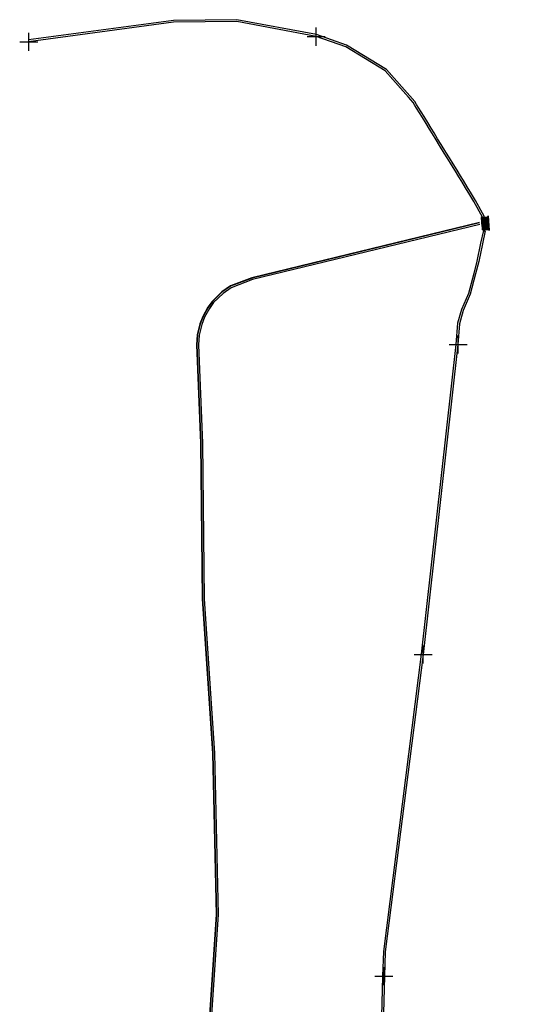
# Model space of a CAD drawing. Header units: metres. Extents: x 119037 to 119173, y 1199824 to 1200250.
# Tile 3 of 4: x 119042 to 119097, y 1200140 to 1200250. Entities that reach past the tile are written whole.
import ezdxf

# ---------------------------------------------------------------- set-up
doc = ezdxf.new("R2010")
doc.units = ezdxf.units.M
doc.header["$PDMODE"] = 2
doc.header["$PDSIZE"] = 1
for name, color, linetype in [('3D_EL-skap', 253, 'Continuous'), ('3D_Trekkekum_TK2', 253, 'Continuous'), ('S_Stålfundament', 10, 'Continuous'), ('S_Trekkekum_TK2', 10, 'Continuous'), ('S_Trekkerør 110mm', 7, 'Continuous'), ('S_Trekkerør 40mm', 7, 'Continuous')]:
    doc.layers.add(name, color=color, linetype=linetype)
doc.layers.add('3D_Stålfundament', color=7, linetype='Continuous', true_color=0x27352a)

# ---------------------------------------------------------------- blocks, each defined once
blk = doc.blocks.new('43290--2')
at = {"layer": '3D_Trekkekum_TK2'}
for p, q in [((-0.45, 0.81), (-0.45, 0.81, -0.6)), ((0.45, 0.81), (0.45, -0.81))]:
    blk.add_line(p, q, dxfattribs=at)
at = {"layer": '3D_Trekkekum_TK2', "color": 17, "linetype": 'Continuous', "elevation": -0.02}
for points in [[(-0.32, 0), (0.34, 0), (0.34, 0.69), (-0.32, 0.69)], [(-0.32, -0.69), (0.34, -0.69), (0.34, 0), (-0.32, 0)], [(-0.31, 0.01), (0.33, 0.01), (0.33, 0.67), (-0.31, 0.67)], [(-0.31, -0.67), (0.33, -0.67), (0.33, -0.01), (-0.31, -0.01)]]:
    blk.add_lwpolyline(points, close=True, dxfattribs=at)
for points in [[(-0.23, 0.66), (-0.23, 0.63, -0.174393), (-0.26, 0.63, 0.174393), (-0.3, 0.63), (-0.3, 0.66, -0.174393), (-0.26, 0.66, 0.174393)], [(-0.3, 0.62), (-0.3, 0.59, -0.174393), (-0.27, 0.59), (-0.27, 0.62, 0.174393)], [(-0.23, 0.58), (-0.23, 0.56, -0.174393), (-0.26, 0.56, 0.174393), (-0.3, 0.56), (-0.3, 0.58, -0.174393), (-0.26, 0.58, 0.174393)], [(-0.3, 0.55), (-0.3, 0.52, -0.174393), (-0.27, 0.52), (-0.27, 0.55, 0.174393)], [(-0.23, 0.51), (-0.23, 0.48, -0.174393), (-0.26, 0.48, 0.174393), (-0.3, 0.48), (-0.3, 0.51, -0.174393), (-0.26, 0.51, 0.174393)], [(-0.3, 0.47), (-0.3, 0.44, -0.174393), (-0.27, 0.44), (-0.27, 0.47, 0.174393)], [(-0.23, 0.43), (-0.23, 0.4, -0.174393), (-0.26, 0.4, 0.174393), (-0.3, 0.4), (-0.3, 0.43, -0.174393), (-0.26, 0.43, 0.174393)], [(-0.3, 0.39), (-0.3, 0.37, -0.174393), (-0.27, 0.37), (-0.27, 0.39, 0.174393)], [(-0.23, 0.36), (-0.23, 0.33, -0.174393), (-0.26, 0.33, 0.174393), (-0.3, 0.33), (-0.3, 0.36, -0.174393), (-0.26, 0.36, 0.174393)], [(-0.3, 0.32), (-0.3, 0.29, -0.174393), (-0.27, 0.29), (-0.27, 0.32, 0.174393)], [(-0.23, 0.28), (-0.23, 0.25, -0.174393), (-0.26, 0.25, 0.174393), (-0.3, 0.25), (-0.3, 0.28, -0.174393), (-0.26, 0.28, 0.174393)], [(-0.3, 0.24), (-0.3, 0.21, -0.174393), (-0.27, 0.21), (-0.27, 0.24, 0.174393)], [(-0.23, 0.2), (-0.23, 0.18, -0.174393), (-0.26, 0.18, 0.174393), (-0.3, 0.18), (-0.3, 0.2, -0.174393), (-0.26, 0.2, 0.174393)], [(-0.3, 0.17), (-0.3, 0.14, -0.174393), (-0.27, 0.14), (-0.27, 0.17, 0.174393)], [(-0.23, 0.13), (-0.23, 0.1, -0.174393), (-0.26, 0.1, 0.174393), (-0.3, 0.1), (-0.3, 0.13, -0.174393), (-0.26, 0.13, 0.174393)], [(-0.3, 0.09), (-0.3, 0.06, -0.174393), (-0.27, 0.06), (-0.27, 0.09, 0.174393)], [(-0.23, 0.05), (-0.23, 0.02, -0.174393), (-0.26, 0.02, 0.174393), (-0.3, 0.02), (-0.3, 0.05, -0.174393), (-0.26, 0.05, 0.174393)], [(-0.19, 0.59), (-0.19, 0.62, 0.174393), (-0.22, 0.62, -0.174393), (-0.26, 0.62), (-0.26, 0.59, 0.174393), (-0.22, 0.59, -0.174393)], [(-0.19, 0.52), (-0.19, 0.55, 0.174393), (-0.22, 0.55, -0.174393), (-0.26, 0.55), (-0.26, 0.52, 0.174393), (-0.22, 0.52, -0.174393)], [(-0.19, 0.44), (-0.19, 0.47, 0.174393), (-0.22, 0.47, -0.174393), (-0.26, 0.47), (-0.26, 0.44, 0.174393), (-0.22, 0.44, -0.174393)], [(-0.19, 0.37), (-0.19, 0.39, 0.174393), (-0.22, 0.39, -0.174393), (-0.26, 0.39), (-0.26, 0.37, 0.174393), (-0.22, 0.37, -0.174393)], [(-0.19, 0.29), (-0.19, 0.32, 0.174393), (-0.22, 0.32, -0.174393), (-0.26, 0.32), (-0.26, 0.29, 0.174393), (-0.22, 0.29, -0.174393)], [(-0.19, 0.21), (-0.19, 0.24, 0.174393), (-0.22, 0.24, -0.174393), (-0.26, 0.24), (-0.26, 0.21, 0.174393), (-0.22, 0.21, -0.174393)], [(-0.19, 0.14), (-0.19, 0.17, 0.174393), (-0.22, 0.17, -0.174393), (-0.26, 0.17), (-0.26, 0.14, 0.174393), (-0.22, 0.14, -0.174393)], [(-0.19, 0.06), (-0.19, 0.09, 0.174393), (-0.22, 0.09, -0.174393), (-0.26, 0.09), (-0.26, 0.06, 0.174393), (-0.22, 0.06, -0.174393)], [(-0.15, 0.66), (-0.15, 0.63, -0.174393), (-0.18, 0.63, 0.174393), (-0.22, 0.63), (-0.22, 0.66, -0.174393), (-0.18, 0.66, 0.174393)], [(-0.15, 0.58), (-0.15, 0.56, -0.174393), (-0.18, 0.56, 0.174393), (-0.22, 0.56), (-0.22, 0.58, -0.174393), (-0.18, 0.58, 0.174393)], [(-0.15, 0.51), (-0.15, 0.48, -0.174393), (-0.18, 0.48, 0.174393), (-0.22, 0.48), (-0.22, 0.51, -0.174393), (-0.18, 0.51, 0.174393)], [(-0.15, 0.43), (-0.15, 0.4, -0.174393), (-0.18, 0.4, 0.174393), (-0.22, 0.4), (-0.22, 0.43, -0.174393), (-0.18, 0.43, 0.174393)], [(-0.15, 0.36), (-0.15, 0.33, -0.174393), (-0.18, 0.33, 0.174393), (-0.22, 0.33), (-0.22, 0.36, -0.174393), (-0.18, 0.36, 0.174393)], [(-0.15, 0.28), (-0.15, 0.25, -0.174393), (-0.18, 0.25, 0.174393), (-0.22, 0.25), (-0.22, 0.28, -0.174393), (-0.18, 0.28, 0.174393)], [(-0.15, 0.2), (-0.15, 0.18, -0.174393), (-0.18, 0.18, 0.174393), (-0.22, 0.18), (-0.22, 0.2, -0.174393), (-0.18, 0.2, 0.174393)], [(-0.15, 0.13), (-0.15, 0.1, -0.174393), (-0.18, 0.1, 0.174393), (-0.22, 0.1), (-0.22, 0.13, -0.174393), (-0.18, 0.13, 0.174393)], [(-0.15, 0.05), (-0.15, 0.02, -0.174393), (-0.18, 0.02, 0.174393), (-0.22, 0.02), (-0.22, 0.05, -0.174393), (-0.18, 0.05, 0.174393)], [(-0.11, 0.59), (-0.11, 0.62, 0.174393), (-0.15, 0.62, -0.174393), (-0.18, 0.62), (-0.18, 0.59, 0.174393), (-0.15, 0.59, -0.174393)], [(-0.11, 0.52), (-0.11, 0.55, 0.174393), (-0.15, 0.55, -0.174393), (-0.18, 0.55), (-0.18, 0.52, 0.174393), (-0.15, 0.52, -0.174393)], [(-0.11, 0.44), (-0.11, 0.47, 0.174393), (-0.15, 0.47, -0.174393), (-0.18, 0.47), (-0.18, 0.44, 0.174393), (-0.15, 0.44, -0.174393)], [(-0.11, 0.37), (-0.11, 0.39, 0.174393), (-0.15, 0.39, -0.174393), (-0.18, 0.39), (-0.18, 0.37, 0.174393), (-0.15, 0.37, -0.174393)], [(-0.11, 0.29), (-0.11, 0.32, 0.174393), (-0.15, 0.32, -0.174393), (-0.18, 0.32), (-0.18, 0.29, 0.174393), (-0.15, 0.29, -0.174393)], [(-0.11, 0.21), (-0.11, 0.24, 0.174393), (-0.15, 0.24, -0.174393), (-0.18, 0.24), (-0.18, 0.21, 0.174393), (-0.15, 0.21, -0.174393)], [(-0.11, 0.14), (-0.11, 0.17, 0.174393), (-0.15, 0.17, -0.174393), (-0.18, 0.17), (-0.18, 0.14, 0.174393), (-0.15, 0.14, -0.174393)], [(-0.11, 0.06), (-0.11, 0.09, 0.174393), (-0.15, 0.09, -0.174393), (-0.18, 0.09), (-0.18, 0.06, 0.174393), (-0.15, 0.06, -0.174393)], [(-0.07, 0.66), (-0.07, 0.63, -0.174393), (-0.11, 0.63, 0.174393), (-0.14, 0.63), (-0.14, 0.66, -0.174393), (-0.11, 0.66, 0.174393)], [(-0.07, 0.58), (-0.07, 0.56, -0.174393), (-0.11, 0.56, 0.174393), (-0.14, 0.56), (-0.14, 0.58, -0.174393), (-0.11, 0.58, 0.174393)], [(-0.07, 0.51), (-0.07, 0.48, -0.174393), (-0.11, 0.48, 0.174393), (-0.14, 0.48), (-0.14, 0.51, -0.174393), (-0.11, 0.51, 0.174393)], [(-0.07, 0.43), (-0.07, 0.4, -0.174393), (-0.11, 0.4, 0.174393), (-0.14, 0.4), (-0.14, 0.43, -0.174393), (-0.11, 0.43, 0.174393)], [(-0.07, 0.36), (-0.07, 0.33, -0.174393), (-0.11, 0.33, 0.174393), (-0.14, 0.33), (-0.14, 0.36, -0.174393), (-0.11, 0.36, 0.174393)], [(-0.07, 0.28), (-0.07, 0.25, -0.174393), (-0.11, 0.25, 0.174393), (-0.14, 0.25), (-0.14, 0.28, -0.174393), (-0.11, 0.28, 0.174393)], [(-0.07, 0.2), (-0.07, 0.18, -0.174393), (-0.11, 0.18, 0.174393), (-0.14, 0.18), (-0.14, 0.2, -0.174393), (-0.11, 0.2, 0.174393)], [(-0.07, 0.13), (-0.07, 0.1, -0.174393), (-0.11, 0.1, 0.174393), (-0.14, 0.1), (-0.14, 0.13, -0.174393), (-0.11, 0.13, 0.174393)], [(-0.07, 0.05), (-0.07, 0.02, -0.174393), (-0.11, 0.02, 0.174393), (-0.14, 0.02), (-0.14, 0.05, -0.174393), (-0.11, 0.05, 0.174393)], [(-0.03, 0.59), (-0.03, 0.62, 0.174393), (-0.07, 0.62, -0.174393), (-0.1, 0.62), (-0.1, 0.59, 0.174393), (-0.07, 0.59, -0.174393)], [(-0.03, 0.52), (-0.03, 0.55, 0.174393), (-0.07, 0.55, -0.174393), (-0.1, 0.55), (-0.1, 0.52, 0.174393), (-0.07, 0.52, -0.174393)], [(-0.03, 0.44), (-0.03, 0.47, 0.174393), (-0.07, 0.47, -0.174393), (-0.1, 0.47), (-0.1, 0.44, 0.174393), (-0.07, 0.44, -0.174393)], [(-0.03, 0.37), (-0.03, 0.39, 0.174393), (-0.07, 0.39, -0.174393), (-0.1, 0.39), (-0.1, 0.37, 0.174393), (-0.07, 0.37, -0.174393)], [(-0.03, 0.29), (-0.03, 0.32, 0.174393), (-0.07, 0.32, -0.174393), (-0.1, 0.32), (-0.1, 0.29, 0.174393), (-0.07, 0.29, -0.174393)], [(-0.03, 0.21), (-0.03, 0.24, 0.174393), (-0.07, 0.24, -0.174393), (-0.1, 0.24), (-0.1, 0.21, 0.174393), (-0.07, 0.21, -0.174393)], [(-0.03, 0.14), (-0.03, 0.17, 0.174393), (-0.07, 0.17, -0.174393), (-0.1, 0.17), (-0.1, 0.14, 0.174393), (-0.07, 0.14, -0.174393)], [(-0.03, 0.06), (-0.03, 0.09, 0.174393), (-0.07, 0.09, -0.174393), (-0.1, 0.09), (-0.1, 0.06, 0.174393), (-0.07, 0.06, -0.174393)], [(0.01, 0.66), (0.01, 0.63, -0.174393), (-0.03, 0.63, 0.174393), (-0.06, 0.63), (-0.06, 0.66, -0.174393), (-0.03, 0.66, 0.174393)], [(0.01, 0.58), (0.01, 0.56, -0.174393), (-0.03, 0.56, 0.174393), (-0.06, 0.56), (-0.06, 0.58, -0.174393), (-0.03, 0.58, 0.174393)], [(0.01, 0.51), (0.01, 0.48, -0.174393), (-0.03, 0.48, 0.174393), (-0.06, 0.48), (-0.06, 0.51, -0.174393), (-0.03, 0.51, 0.174393)], [(0.01, 0.43), (0.01, 0.4, -0.174393), (-0.03, 0.4, 0.174393), (-0.06, 0.4), (-0.06, 0.43, -0.174393), (-0.03, 0.43, 0.174393)], [(0.01, 0.36), (0.01, 0.33, -0.174393), (-0.03, 0.33, 0.174393), (-0.06, 0.33), (-0.06, 0.36, -0.174393), (-0.03, 0.36, 0.174393)], [(0.01, 0.28), (0.01, 0.25, -0.174393), (-0.03, 0.25, 0.174393), (-0.06, 0.25), (-0.06, 0.28, -0.174393), (-0.03, 0.28, 0.174393)], [(0.01, 0.2), (0.01, 0.18, -0.174393), (-0.03, 0.18, 0.174393), (-0.06, 0.18), (-0.06, 0.2, -0.174393), (-0.03, 0.2, 0.174393)], [(0.01, 0.13), (0.01, 0.1, -0.174393), (-0.03, 0.1, 0.174393), (-0.06, 0.1), (-0.06, 0.13, -0.174393), (-0.03, 0.13, 0.174393)], [(0.01, 0.05), (0.01, 0.02, -0.174393), (-0.03, 0.02, 0.174393), (-0.06, 0.02), (-0.06, 0.05, -0.174393), (-0.03, 0.05, 0.174393)], [(0.04, 0.59), (0.04, 0.62, 0.174393), (0.01, 0.62, -0.174393), (-0.03, 0.62), (-0.03, 0.59, 0.174393), (0.01, 0.59, -0.174393)], [(0.04, 0.52), (0.04, 0.55, 0.174393), (0.01, 0.55, -0.174393), (-0.03, 0.55), (-0.03, 0.52, 0.174393), (0.01, 0.52, -0.174393)], [(0.04, 0.44), (0.04, 0.47, 0.174393), (0.01, 0.47, -0.174393), (-0.03, 0.47), (-0.03, 0.44, 0.174393), (0.01, 0.44, -0.174393)], [(0.04, 0.37), (0.04, 0.39, 0.174393), (0.01, 0.39, -0.174393), (-0.03, 0.39), (-0.03, 0.37, 0.174393), (0.01, 0.37, -0.174393)], [(0.04, 0.29), (0.04, 0.32, 0.174393), (0.01, 0.32, -0.174393), (-0.03, 0.32), (-0.03, 0.29, 0.174393), (0.01, 0.29, -0.174393)], [(0.04, 0.21), (0.04, 0.24, 0.174393), (0.01, 0.24, -0.174393), (-0.03, 0.24), (-0.03, 0.21, 0.174393), (0.01, 0.21, -0.174393)], [(0.04, 0.14), (0.04, 0.17, 0.174393), (0.01, 0.17, -0.174393), (-0.03, 0.17), (-0.03, 0.14, 0.174393), (0.01, 0.14, -0.174393)], [(0.04, 0.06), (0.04, 0.09, 0.174393), (0.01, 0.09, -0.174393), (-0.03, 0.09), (-0.03, 0.06, 0.174393), (0.01, 0.06, -0.174393)], [(0.08, 0.66), (0.08, 0.63, -0.174393), (0.05, 0.63, 0.174393), (0.01, 0.63), (0.01, 0.66, -0.174393), (0.05, 0.66, 0.174393)], [(0.08, 0.58), (0.08, 0.56, -0.174393), (0.05, 0.56, 0.174393), (0.01, 0.56), (0.01, 0.58, -0.174393), (0.05, 0.58, 0.174393)], [(0.08, 0.51), (0.08, 0.48, -0.174393), (0.05, 0.48, 0.174393), (0.01, 0.48), (0.01, 0.51, -0.174393), (0.05, 0.51, 0.174393)], [(0.08, 0.43), (0.08, 0.4, -0.174393), (0.05, 0.4, 0.174393), (0.01, 0.4), (0.01, 0.43, -0.174393), (0.05, 0.43, 0.174393)], [(0.08, 0.36), (0.08, 0.33, -0.174393), (0.05, 0.33, 0.174393), (0.01, 0.33), (0.01, 0.36, -0.174393), (0.05, 0.36, 0.174393)], [(0.08, 0.28), (0.08, 0.25, -0.174393), (0.05, 0.25, 0.174393), (0.01, 0.25), (0.01, 0.28, -0.174393), (0.05, 0.28, 0.174393)], [(0.08, 0.2), (0.08, 0.18, -0.174393), (0.05, 0.18, 0.174393), (0.01, 0.18), (0.01, 0.2, -0.174393), (0.05, 0.2, 0.174393)], [(0.08, 0.13), (0.08, 0.1, -0.174393), (0.05, 0.1, 0.174393), (0.01, 0.1), (0.01, 0.13, -0.174393), (0.05, 0.13, 0.174393)], [(0.08, 0.05), (0.08, 0.02, -0.174393), (0.05, 0.02, 0.174393), (0.01, 0.02), (0.01, 0.05, -0.174393), (0.05, 0.05, 0.174393)], [(0.12, 0.59), (0.12, 0.62, 0.174393), (0.09, 0.62, -0.174393), (0.05, 0.62), (0.05, 0.59, 0.174393), (0.09, 0.59, -0.174393)], [(0.12, 0.52), (0.12, 0.55, 0.174393), (0.09, 0.55, -0.174393), (0.05, 0.55), (0.05, 0.52, 0.174393), (0.09, 0.52, -0.174393)], [(0.12, 0.44), (0.12, 0.47, 0.174393), (0.09, 0.47, -0.174393), (0.05, 0.47), (0.05, 0.44, 0.174393), (0.09, 0.44, -0.174393)], [(0.12, 0.37), (0.12, 0.39, 0.174393), (0.09, 0.39, -0.174393), (0.05, 0.39), (0.05, 0.37, 0.174393), (0.09, 0.37, -0.174393)], [(0.12, 0.29), (0.12, 0.32, 0.174393), (0.09, 0.32, -0.174393), (0.05, 0.32), (0.05, 0.29, 0.174393), (0.09, 0.29, -0.174393)], [(0.12, 0.21), (0.12, 0.24, 0.174393), (0.09, 0.24, -0.174393), (0.05, 0.24), (0.05, 0.21, 0.174393), (0.09, 0.21, -0.174393)], [(0.12, 0.14), (0.12, 0.17, 0.174393), (0.09, 0.17, -0.174393), (0.05, 0.17), (0.05, 0.14, 0.174393), (0.09, 0.14, -0.174393)], [(0.12, 0.06), (0.12, 0.09, 0.174393), (0.09, 0.09, -0.174393), (0.05, 0.09), (0.05, 0.06, 0.174393), (0.09, 0.06, -0.174393)], [(0.16, 0.66), (0.16, 0.63, -0.174393), (0.13, 0.63, 0.174393), (0.09, 0.63), (0.09, 0.66, -0.174393), (0.13, 0.66, 0.174393)], [(0.16, 0.58), (0.16, 0.56, -0.174393), (0.13, 0.56, 0.174393), (0.09, 0.56), (0.09, 0.58, -0.174393), (0.13, 0.58, 0.174393)], [(0.16, 0.51), (0.16, 0.48, -0.174393), (0.13, 0.48, 0.174393), (0.09, 0.48), (0.09, 0.51, -0.174393), (0.13, 0.51, 0.174393)], [(0.16, 0.43), (0.16, 0.4, -0.174393), (0.13, 0.4, 0.174393), (0.09, 0.4), (0.09, 0.43, -0.174393), (0.13, 0.43, 0.174393)], [(0.16, 0.36), (0.16, 0.33, -0.174393), (0.13, 0.33, 0.174393), (0.09, 0.33), (0.09, 0.36, -0.174393), (0.13, 0.36, 0.174393)], [(0.16, 0.28), (0.16, 0.25, -0.174393), (0.13, 0.25, 0.174393), (0.09, 0.25), (0.09, 0.28, -0.174393), (0.13, 0.28, 0.174393)], [(0.16, 0.2), (0.16, 0.18, -0.174393), (0.13, 0.18, 0.174393), (0.09, 0.18), (0.09, 0.2, -0.174393), (0.13, 0.2, 0.174393)], [(0.16, 0.13), (0.16, 0.1, -0.174393), (0.13, 0.1, 0.174393), (0.09, 0.1), (0.09, 0.13, -0.174393), (0.13, 0.13, 0.174393)], [(0.16, 0.05), (0.16, 0.02, -0.174393), (0.13, 0.02, 0.174393), (0.09, 0.02), (0.09, 0.05, -0.174393), (0.13, 0.05, 0.174393)], [(0.2, 0.59), (0.2, 0.62, 0.174393), (0.17, 0.62, -0.174393), (0.13, 0.62), (0.13, 0.59, 0.174393), (0.17, 0.59, -0.174393)], [(0.2, 0.52), (0.2, 0.55, 0.174393), (0.17, 0.55, -0.174393), (0.13, 0.55), (0.13, 0.52, 0.174393), (0.17, 0.52, -0.174393)], [(0.2, 0.44), (0.2, 0.47, 0.174393), (0.17, 0.47, -0.174393), (0.13, 0.47), (0.13, 0.44, 0.174393), (0.17, 0.44, -0.174393)], [(0.2, 0.37), (0.2, 0.39, 0.174393), (0.17, 0.39, -0.174393), (0.13, 0.39), (0.13, 0.37, 0.174393), (0.17, 0.37, -0.174393)], [(0.2, 0.29), (0.2, 0.32, 0.174393), (0.17, 0.32, -0.174393), (0.13, 0.32), (0.13, 0.29, 0.174393), (0.17, 0.29, -0.174393)], [(0.2, 0.21), (0.2, 0.24, 0.174393), (0.17, 0.24, -0.174393), (0.13, 0.24), (0.13, 0.21, 0.174393), (0.17, 0.21, -0.174393)], [(0.2, 0.14), (0.2, 0.17, 0.174393), (0.17, 0.17, -0.174393), (0.13, 0.17), (0.13, 0.14, 0.174393), (0.17, 0.14, -0.174393)], [(0.2, 0.06), (0.2, 0.09, 0.174393), (0.17, 0.09, -0.174393), (0.13, 0.09), (0.13, 0.06, 0.174393), (0.17, 0.06, -0.174393)], [(0.24, 0.66), (0.24, 0.63, -0.174393), (0.21, 0.63, 0.174393), (0.17, 0.63), (0.17, 0.66, -0.174393), (0.21, 0.66, 0.174393)], [(0.24, 0.58), (0.24, 0.56, -0.174393), (0.21, 0.56, 0.174393), (0.17, 0.56), (0.17, 0.58, -0.174393), (0.21, 0.58, 0.174393)], [(0.24, 0.51), (0.24, 0.48, -0.174393), (0.21, 0.48, 0.174393), (0.17, 0.48), (0.17, 0.51, -0.174393), (0.21, 0.51, 0.174393)], [(0.24, 0.43), (0.24, 0.4, -0.174393), (0.21, 0.4, 0.174393), (0.17, 0.4), (0.17, 0.43, -0.174393), (0.21, 0.43, 0.174393)], [(0.24, 0.36), (0.24, 0.33, -0.174393), (0.21, 0.33, 0.174393), (0.17, 0.33), (0.17, 0.36, -0.174393), (0.21, 0.36, 0.174393)], [(0.24, 0.28), (0.24, 0.25, -0.174393), (0.21, 0.25, 0.174393), (0.17, 0.25), (0.17, 0.28, -0.174393), (0.21, 0.28, 0.174393)], [(0.24, 0.2), (0.24, 0.18, -0.174393), (0.21, 0.18, 0.174393), (0.17, 0.18), (0.17, 0.2, -0.174393), (0.21, 0.2, 0.174393)], [(0.24, 0.13), (0.24, 0.1, -0.174393), (0.21, 0.1, 0.174393), (0.17, 0.1), (0.17, 0.13, -0.174393), (0.21, 0.13, 0.174393)], [(0.24, 0.05), (0.24, 0.02, -0.174393), (0.21, 0.02, 0.174393), (0.17, 0.02), (0.17, 0.05, -0.174393), (0.21, 0.05, 0.174393)], [(0.28, 0.59), (0.28, 0.62, 0.174393), (0.24, 0.62, -0.174393), (0.21, 0.62), (0.21, 0.59, 0.174393), (0.24, 0.59, -0.174393)], [(0.28, 0.52), (0.28, 0.55, 0.174393), (0.24, 0.55, -0.174393), (0.21, 0.55), (0.21, 0.52, 0.174393), (0.24, 0.52, -0.174393)], [(0.28, 0.44), (0.28, 0.47, 0.174393), (0.24, 0.47, -0.174393), (0.21, 0.47), (0.21, 0.44, 0.174393), (0.24, 0.44, -0.174393)], [(0.28, 0.37), (0.28, 0.39, 0.174393), (0.24, 0.39, -0.174393), (0.21, 0.39), (0.21, 0.37, 0.174393), (0.24, 0.37, -0.174393)], [(0.28, 0.29), (0.28, 0.32, 0.174393), (0.24, 0.32, -0.174393), (0.21, 0.32), (0.21, 0.29, 0.174393), (0.24, 0.29, -0.174393)], [(0.28, 0.21), (0.28, 0.24, 0.174393), (0.24, 0.24, -0.174393), (0.21, 0.24), (0.21, 0.21, 0.174393), (0.24, 0.21, -0.174393)], [(0.28, 0.14), (0.28, 0.17, 0.174393), (0.24, 0.17, -0.174393), (0.21, 0.17), (0.21, 0.14, 0.174393), (0.24, 0.14, -0.174393)], [(0.28, 0.06), (0.28, 0.09, 0.174393), (0.24, 0.09, -0.174393), (0.21, 0.09), (0.21, 0.06, 0.174393), (0.24, 0.06, -0.174393)], [(0.32, 0.66), (0.32, 0.63, -0.174393), (0.28, 0.63, 0.174393), (0.25, 0.63), (0.25, 0.66, -0.174393), (0.28, 0.66, 0.174393)], [(0.32, 0.58), (0.32, 0.56, -0.174393), (0.28, 0.56, 0.174393), (0.25, 0.56), (0.25, 0.58, -0.174393), (0.28, 0.58, 0.174393)], [(0.32, 0.51), (0.32, 0.48, -0.174393), (0.28, 0.48, 0.174393), (0.25, 0.48), (0.25, 0.51, -0.174393), (0.28, 0.51, 0.174393)], [(0.32, 0.43), (0.32, 0.4, -0.174393), (0.28, 0.4, 0.174393), (0.25, 0.4), (0.25, 0.43, -0.174393), (0.28, 0.43, 0.174393)], [(0.32, 0.36), (0.32, 0.33, -0.174393), (0.28, 0.33, 0.174393), (0.25, 0.33), (0.25, 0.36, -0.174393), (0.28, 0.36, 0.174393)], [(0.32, 0.28), (0.32, 0.25, -0.174393), (0.28, 0.25, 0.174393), (0.25, 0.25), (0.25, 0.28, -0.174393), (0.28, 0.28, 0.174393)], [(0.32, 0.2), (0.32, 0.18, -0.174393), (0.28, 0.18, 0.174393), (0.25, 0.18), (0.25, 0.2, -0.174393), (0.28, 0.2, 0.174393)], [(0.32, 0.13), (0.32, 0.1, -0.174393), (0.28, 0.1, 0.174393), (0.25, 0.1), (0.25, 0.13, -0.174393), (0.28, 0.13, 0.174393)], [(0.32, 0.05), (0.32, 0.02, -0.174393), (0.28, 0.02, 0.174393), (0.25, 0.02), (0.25, 0.05, -0.174393), (0.28, 0.05, 0.174393)], [(0.29, 0.62), (0.29, 0.59, 0.174393), (0.32, 0.59), (0.32, 0.62, -0.174393)], [(0.29, 0.55), (0.29, 0.52, 0.174393), (0.32, 0.52), (0.32, 0.55, -0.174393)], [(0.29, 0.47), (0.29, 0.44, 0.174393), (0.32, 0.44), (0.32, 0.47, -0.174393)], [(0.29, 0.39), (0.29, 0.37, 0.174393), (0.32, 0.37), (0.32, 0.39, -0.174393)], [(0.29, 0.32), (0.29, 0.29, 0.174393), (0.32, 0.29), (0.32, 0.32, -0.174393)], [(0.29, 0.24), (0.29, 0.21, 0.174393), (0.32, 0.21), (0.32, 0.24, -0.174393)], [(0.29, 0.17), (0.29, 0.14, 0.174393), (0.32, 0.14), (0.32, 0.17, -0.174393)], [(0.29, 0.09), (0.29, 0.06, 0.174393), (0.32, 0.06), (0.32, 0.09, -0.174393)], [(-0.23, -0.03), (-0.23, -0.05, -0.174393), (-0.26, -0.05, 0.174393), (-0.3, -0.05), (-0.3, -0.03, -0.174393), (-0.26, -0.03, 0.174393)], [(-0.3, -0.06), (-0.3, -0.09, -0.174393), (-0.27, -0.09), (-0.27, -0.06, 0.174393)], [(-0.23, -0.1), (-0.23, -0.13, -0.174393), (-0.26, -0.13, 0.174393), (-0.3, -0.13), (-0.3, -0.1, -0.174393), (-0.26, -0.1, 0.174393)], [(-0.3, -0.14), (-0.3, -0.17, -0.174393), (-0.27, -0.17), (-0.27, -0.14, 0.174393)], [(-0.23, -0.18), (-0.23, -0.21, -0.174393), (-0.26, -0.21, 0.174393), (-0.3, -0.21), (-0.3, -0.18, -0.174393), (-0.26, -0.18, 0.174393)], [(-0.3, -0.22), (-0.3, -0.24, -0.174393), (-0.27, -0.24), (-0.27, -0.22, 0.174393)], [(-0.23, -0.25), (-0.23, -0.28, -0.174393), (-0.26, -0.28, 0.174393), (-0.3, -0.28), (-0.3, -0.25, -0.174393), (-0.26, -0.25, 0.174393)], [(-0.3, -0.29), (-0.3, -0.32, -0.174393), (-0.27, -0.32), (-0.27, -0.29, 0.174393)], [(-0.23, -0.33), (-0.23, -0.36, -0.174393), (-0.26, -0.36, 0.174393), (-0.3, -0.36), (-0.3, -0.33, -0.174393), (-0.26, -0.33, 0.174393)], [(-0.3, -0.37), (-0.3, -0.4, -0.174393), (-0.27, -0.4), (-0.27, -0.37, 0.174393)], [(-0.23, -0.41), (-0.23, -0.43, -0.174393), (-0.26, -0.43, 0.174393), (-0.3, -0.43), (-0.3, -0.41, -0.174393), (-0.26, -0.41, 0.174393)], [(-0.3, -0.44), (-0.3, -0.47, -0.174393), (-0.27, -0.47), (-0.27, -0.44, 0.174393)], [(-0.23, -0.48), (-0.23, -0.51, -0.174393), (-0.26, -0.51, 0.174393), (-0.3, -0.51), (-0.3, -0.48, -0.174393), (-0.26, -0.48, 0.174393)], [(-0.3, -0.52), (-0.3, -0.55, -0.174393), (-0.27, -0.55), (-0.27, -0.52, 0.174393)], [(-0.23, -0.56), (-0.23, -0.59, -0.174393), (-0.26, -0.59, 0.174393), (-0.3, -0.59), (-0.3, -0.56, -0.174393), (-0.26, -0.56, 0.174393)], [(-0.3, -0.6), (-0.3, -0.62, -0.174393), (-0.27, -0.62), (-0.27, -0.6, 0.174393)], [(-0.23, -0.63), (-0.23, -0.66, -0.174393), (-0.26, -0.66, 0.174393), (-0.3, -0.66), (-0.3, -0.63, -0.174393), (-0.26, -0.63, 0.174393)], [(-0.19, -0.09), (-0.19, -0.06, 0.174393), (-0.22, -0.06, -0.174393), (-0.26, -0.06), (-0.26, -0.09, 0.174393), (-0.22, -0.09, -0.174393)], [(-0.19, -0.17), (-0.19, -0.14, 0.174393), (-0.22, -0.14, -0.174393), (-0.26, -0.14), (-0.26, -0.17, 0.174393), (-0.22, -0.17, -0.174393)], [(-0.19, -0.24), (-0.19, -0.22, 0.174393), (-0.22, -0.22, -0.174393), (-0.26, -0.22), (-0.26, -0.24, 0.174393), (-0.22, -0.24, -0.174393)], [(-0.19, -0.32), (-0.19, -0.29, 0.174393), (-0.22, -0.29, -0.174393), (-0.26, -0.29), (-0.26, -0.32, 0.174393), (-0.22, -0.32, -0.174393)], [(-0.19, -0.4), (-0.19, -0.37, 0.174393), (-0.22, -0.37, -0.174393), (-0.26, -0.37), (-0.26, -0.4, 0.174393), (-0.22, -0.4, -0.174393)], [(-0.19, -0.47), (-0.19, -0.44, 0.174393), (-0.22, -0.44, -0.174393), (-0.26, -0.44), (-0.26, -0.47, 0.174393), (-0.22, -0.47, -0.174393)], [(-0.19, -0.55), (-0.19, -0.52, 0.174393), (-0.22, -0.52, -0.174393), (-0.26, -0.52), (-0.26, -0.55, 0.174393), (-0.22, -0.55, -0.174393)], [(-0.19, -0.62), (-0.19, -0.6, 0.174393), (-0.22, -0.6, -0.174393), (-0.26, -0.6), (-0.26, -0.62, 0.174393), (-0.22, -0.62, -0.174393)], [(-0.15, -0.03), (-0.15, -0.05, -0.174393), (-0.18, -0.05, 0.174393), (-0.22, -0.05), (-0.22, -0.03, -0.174393), (-0.18, -0.03, 0.174393)], [(-0.15, -0.1), (-0.15, -0.13, -0.174393), (-0.18, -0.13, 0.174393), (-0.22, -0.13), (-0.22, -0.1, -0.174393), (-0.18, -0.1, 0.174393)], [(-0.15, -0.18), (-0.15, -0.21, -0.174393), (-0.18, -0.21, 0.174393), (-0.22, -0.21), (-0.22, -0.18, -0.174393), (-0.18, -0.18, 0.174393)], [(-0.15, -0.25), (-0.15, -0.28, -0.174393), (-0.18, -0.28, 0.174393), (-0.22, -0.28), (-0.22, -0.25, -0.174393), (-0.18, -0.25, 0.174393)], [(-0.15, -0.33), (-0.15, -0.36, -0.174393), (-0.18, -0.36, 0.174393), (-0.22, -0.36), (-0.22, -0.33, -0.174393), (-0.18, -0.33, 0.174393)], [(-0.15, -0.41), (-0.15, -0.43, -0.174393), (-0.18, -0.43, 0.174393), (-0.22, -0.43), (-0.22, -0.41, -0.174393), (-0.18, -0.41, 0.174393)], [(-0.15, -0.48), (-0.15, -0.51, -0.174393), (-0.18, -0.51, 0.174393), (-0.22, -0.51), (-0.22, -0.48, -0.174393), (-0.18, -0.48, 0.174393)], [(-0.15, -0.56), (-0.15, -0.59, -0.174393), (-0.18, -0.59, 0.174393), (-0.22, -0.59), (-0.22, -0.56, -0.174393), (-0.18, -0.56, 0.174393)], [(-0.15, -0.63), (-0.15, -0.66, -0.174393), (-0.18, -0.66, 0.174393), (-0.22, -0.66), (-0.22, -0.63, -0.174393), (-0.18, -0.63, 0.174393)], [(-0.11, -0.09), (-0.11, -0.06, 0.174393), (-0.15, -0.06, -0.174393), (-0.18, -0.06), (-0.18, -0.09, 0.174393), (-0.15, -0.09, -0.174393)], [(-0.11, -0.17), (-0.11, -0.14, 0.174393), (-0.15, -0.14, -0.174393), (-0.18, -0.14), (-0.18, -0.17, 0.174393), (-0.15, -0.17, -0.174393)], [(-0.11, -0.24), (-0.11, -0.22, 0.174393), (-0.15, -0.22, -0.174393), (-0.18, -0.22), (-0.18, -0.24, 0.174393), (-0.15, -0.24, -0.174393)], [(-0.11, -0.32), (-0.11, -0.29, 0.174393), (-0.15, -0.29, -0.174393), (-0.18, -0.29), (-0.18, -0.32, 0.174393), (-0.15, -0.32, -0.174393)], [(-0.11, -0.4), (-0.11, -0.37, 0.174393), (-0.15, -0.37, -0.174393), (-0.18, -0.37), (-0.18, -0.4, 0.174393), (-0.15, -0.4, -0.174393)], [(-0.11, -0.47), (-0.11, -0.44, 0.174393), (-0.15, -0.44, -0.174393), (-0.18, -0.44), (-0.18, -0.47, 0.174393), (-0.15, -0.47, -0.174393)], [(-0.11, -0.55), (-0.11, -0.52, 0.174393), (-0.15, -0.52, -0.174393), (-0.18, -0.52), (-0.18, -0.55, 0.174393), (-0.15, -0.55, -0.174393)], [(-0.11, -0.62), (-0.11, -0.6, 0.174393), (-0.15, -0.6, -0.174393), (-0.18, -0.6), (-0.18, -0.62, 0.174393), (-0.15, -0.62, -0.174393)], [(-0.07, -0.03), (-0.07, -0.05, -0.174393), (-0.11, -0.05, 0.174393), (-0.14, -0.05), (-0.14, -0.03, -0.174393), (-0.11, -0.03, 0.174393)], [(-0.07, -0.1), (-0.07, -0.13, -0.174393), (-0.11, -0.13, 0.174393), (-0.14, -0.13), (-0.14, -0.1, -0.174393), (-0.11, -0.1, 0.174393)], [(-0.07, -0.18), (-0.07, -0.21, -0.174393), (-0.11, -0.21, 0.174393), (-0.14, -0.21), (-0.14, -0.18, -0.174393), (-0.11, -0.18, 0.174393)], [(-0.07, -0.25), (-0.07, -0.28, -0.174393), (-0.11, -0.28, 0.174393), (-0.14, -0.28), (-0.14, -0.25, -0.174393), (-0.11, -0.25, 0.174393)], [(-0.07, -0.33), (-0.07, -0.36, -0.174393), (-0.11, -0.36, 0.174393), (-0.14, -0.36), (-0.14, -0.33, -0.174393), (-0.11, -0.33, 0.174393)], [(-0.07, -0.41), (-0.07, -0.43, -0.174393), (-0.11, -0.43, 0.174393), (-0.14, -0.43), (-0.14, -0.41, -0.174393), (-0.11, -0.41, 0.174393)], [(-0.07, -0.48), (-0.07, -0.51, -0.174393), (-0.11, -0.51, 0.174393), (-0.14, -0.51), (-0.14, -0.48, -0.174393), (-0.11, -0.48, 0.174393)], [(-0.07, -0.56), (-0.07, -0.59, -0.174393), (-0.11, -0.59, 0.174393), (-0.14, -0.59), (-0.14, -0.56, -0.174393), (-0.11, -0.56, 0.174393)], [(-0.07, -0.63), (-0.07, -0.66, -0.174393), (-0.11, -0.66, 0.174393), (-0.14, -0.66), (-0.14, -0.63, -0.174393), (-0.11, -0.63, 0.174393)], [(-0.03, -0.09), (-0.03, -0.06, 0.174393), (-0.07, -0.06, -0.174393), (-0.1, -0.06), (-0.1, -0.09, 0.174393), (-0.07, -0.09, -0.174393)], [(-0.03, -0.17), (-0.03, -0.14, 0.174393), (-0.07, -0.14, -0.174393), (-0.1, -0.14), (-0.1, -0.17, 0.174393), (-0.07, -0.17, -0.174393)], [(-0.03, -0.24), (-0.03, -0.22, 0.174393), (-0.07, -0.22, -0.174393), (-0.1, -0.22), (-0.1, -0.24, 0.174393), (-0.07, -0.24, -0.174393)], [(-0.03, -0.32), (-0.03, -0.29, 0.174393), (-0.07, -0.29, -0.174393), (-0.1, -0.29), (-0.1, -0.32, 0.174393), (-0.07, -0.32, -0.174393)], [(-0.03, -0.4), (-0.03, -0.37, 0.174393), (-0.07, -0.37, -0.174393), (-0.1, -0.37), (-0.1, -0.4, 0.174393), (-0.07, -0.4, -0.174393)], [(-0.03, -0.47), (-0.03, -0.44, 0.174393), (-0.07, -0.44, -0.174393), (-0.1, -0.44), (-0.1, -0.47, 0.174393), (-0.07, -0.47, -0.174393)], [(-0.03, -0.55), (-0.03, -0.52, 0.174393), (-0.07, -0.52, -0.174393), (-0.1, -0.52), (-0.1, -0.55, 0.174393), (-0.07, -0.55, -0.174393)], [(-0.03, -0.62), (-0.03, -0.6, 0.174393), (-0.07, -0.6, -0.174393), (-0.1, -0.6), (-0.1, -0.62, 0.174393), (-0.07, -0.62, -0.174393)], [(0.01, -0.03), (0.01, -0.05, -0.174393), (-0.03, -0.05, 0.174393), (-0.06, -0.05), (-0.06, -0.03, -0.174393), (-0.03, -0.03, 0.174393)], [(0.01, -0.1), (0.01, -0.13, -0.174393), (-0.03, -0.13, 0.174393), (-0.06, -0.13), (-0.06, -0.1, -0.174393), (-0.03, -0.1, 0.174393)], [(0.01, -0.18), (0.01, -0.21, -0.174393), (-0.03, -0.21, 0.174393), (-0.06, -0.21), (-0.06, -0.18, -0.174393), (-0.03, -0.18, 0.174393)], [(0.01, -0.25), (0.01, -0.28, -0.174393), (-0.03, -0.28, 0.174393), (-0.06, -0.28), (-0.06, -0.25, -0.174393), (-0.03, -0.25, 0.174393)], [(0.01, -0.33), (0.01, -0.36, -0.174393), (-0.03, -0.36, 0.174393), (-0.06, -0.36), (-0.06, -0.33, -0.174393), (-0.03, -0.33, 0.174393)], [(0.01, -0.41), (0.01, -0.43, -0.174393), (-0.03, -0.43, 0.174393), (-0.06, -0.43), (-0.06, -0.41, -0.174393), (-0.03, -0.41, 0.174393)], [(0.01, -0.48), (0.01, -0.51, -0.174393), (-0.03, -0.51, 0.174393), (-0.06, -0.51), (-0.06, -0.48, -0.174393), (-0.03, -0.48, 0.174393)], [(0.01, -0.56), (0.01, -0.59, -0.174393), (-0.03, -0.59, 0.174393), (-0.06, -0.59), (-0.06, -0.56, -0.174393), (-0.03, -0.56, 0.174393)], [(0.01, -0.63), (0.01, -0.66, -0.174393), (-0.03, -0.66, 0.174393), (-0.06, -0.66), (-0.06, -0.63, -0.174393), (-0.03, -0.63, 0.174393)], [(0.04, -0.09), (0.04, -0.06, 0.174393), (0.01, -0.06, -0.174393), (-0.03, -0.06), (-0.03, -0.09, 0.174393), (0.01, -0.09, -0.174393)], [(0.04, -0.17), (0.04, -0.14, 0.174393), (0.01, -0.14, -0.174393), (-0.03, -0.14), (-0.03, -0.17, 0.174393), (0.01, -0.17, -0.174393)], [(0.04, -0.24), (0.04, -0.22, 0.174393), (0.01, -0.22, -0.174393), (-0.03, -0.22), (-0.03, -0.24, 0.174393), (0.01, -0.24, -0.174393)], [(0.04, -0.32), (0.04, -0.29, 0.174393), (0.01, -0.29, -0.174393), (-0.03, -0.29), (-0.03, -0.32, 0.174393), (0.01, -0.32, -0.174393)], [(0.04, -0.4), (0.04, -0.37, 0.174393), (0.01, -0.37, -0.174393), (-0.03, -0.37), (-0.03, -0.4, 0.174393), (0.01, -0.4, -0.174393)], [(0.04, -0.47), (0.04, -0.44, 0.174393), (0.01, -0.44, -0.174393), (-0.03, -0.44), (-0.03, -0.47, 0.174393), (0.01, -0.47, -0.174393)], [(0.04, -0.55), (0.04, -0.52, 0.174393), (0.01, -0.52, -0.174393), (-0.03, -0.52), (-0.03, -0.55, 0.174393), (0.01, -0.55, -0.174393)], [(0.04, -0.62), (0.04, -0.6, 0.174393), (0.01, -0.6, -0.174393), (-0.03, -0.6), (-0.03, -0.62, 0.174393), (0.01, -0.62, -0.174393)], [(0.08, -0.03), (0.08, -0.05, -0.174393), (0.05, -0.05, 0.174393), (0.01, -0.05), (0.01, -0.03, -0.174393), (0.05, -0.03, 0.174393)], [(0.08, -0.1), (0.08, -0.13, -0.174393), (0.05, -0.13, 0.174393), (0.01, -0.13), (0.01, -0.1, -0.174393), (0.05, -0.1, 0.174393)], [(0.08, -0.18), (0.08, -0.21, -0.174393), (0.05, -0.21, 0.174393), (0.01, -0.21), (0.01, -0.18, -0.174393), (0.05, -0.18, 0.174393)], [(0.08, -0.25), (0.08, -0.28, -0.174393), (0.05, -0.28, 0.174393), (0.01, -0.28), (0.01, -0.25, -0.174393), (0.05, -0.25, 0.174393)], [(0.08, -0.33), (0.08, -0.36, -0.174393), (0.05, -0.36, 0.174393), (0.01, -0.36), (0.01, -0.33, -0.174393), (0.05, -0.33, 0.174393)], [(0.08, -0.41), (0.08, -0.43, -0.174393), (0.05, -0.43, 0.174393), (0.01, -0.43), (0.01, -0.41, -0.174393), (0.05, -0.41, 0.174393)], [(0.08, -0.48), (0.08, -0.51, -0.174393), (0.05, -0.51, 0.174393), (0.01, -0.51), (0.01, -0.48, -0.174393), (0.05, -0.48, 0.174393)], [(0.08, -0.56), (0.08, -0.59, -0.174393), (0.05, -0.59, 0.174393), (0.01, -0.59), (0.01, -0.56, -0.174393), (0.05, -0.56, 0.174393)], [(0.08, -0.63), (0.08, -0.66, -0.174393), (0.05, -0.66, 0.174393), (0.01, -0.66), (0.01, -0.63, -0.174393), (0.05, -0.63, 0.174393)], [(0.12, -0.09), (0.12, -0.06, 0.174393), (0.09, -0.06, -0.174393), (0.05, -0.06), (0.05, -0.09, 0.174393), (0.09, -0.09, -0.174393)], [(0.12, -0.17), (0.12, -0.14, 0.174393), (0.09, -0.14, -0.174393), (0.05, -0.14), (0.05, -0.17, 0.174393), (0.09, -0.17, -0.174393)], [(0.12, -0.24), (0.12, -0.22, 0.174393), (0.09, -0.22, -0.174393), (0.05, -0.22), (0.05, -0.24, 0.174393), (0.09, -0.24, -0.174393)], [(0.12, -0.32), (0.12, -0.29, 0.174393), (0.09, -0.29, -0.174393), (0.05, -0.29), (0.05, -0.32, 0.174393), (0.09, -0.32, -0.174393)], [(0.12, -0.4), (0.12, -0.37, 0.174393), (0.09, -0.37, -0.174393), (0.05, -0.37), (0.05, -0.4, 0.174393), (0.09, -0.4, -0.174393)], [(0.12, -0.47), (0.12, -0.44, 0.174393), (0.09, -0.44, -0.174393), (0.05, -0.44), (0.05, -0.47, 0.174393), (0.09, -0.47, -0.174393)], [(0.12, -0.55), (0.12, -0.52, 0.174393), (0.09, -0.52, -0.174393), (0.05, -0.52), (0.05, -0.55, 0.174393), (0.09, -0.55, -0.174393)], [(0.12, -0.62), (0.12, -0.6, 0.174393), (0.09, -0.6, -0.174393), (0.05, -0.6), (0.05, -0.62, 0.174393), (0.09, -0.62, -0.174393)], [(0.16, -0.03), (0.16, -0.05, -0.174393), (0.13, -0.05, 0.174393), (0.09, -0.05), (0.09, -0.03, -0.174393), (0.13, -0.03, 0.174393)], [(0.16, -0.1), (0.16, -0.13, -0.174393), (0.13, -0.13, 0.174393), (0.09, -0.13), (0.09, -0.1, -0.174393), (0.13, -0.1, 0.174393)], [(0.16, -0.18), (0.16, -0.21, -0.174393), (0.13, -0.21, 0.174393), (0.09, -0.21), (0.09, -0.18, -0.174393), (0.13, -0.18, 0.174393)], [(0.16, -0.25), (0.16, -0.28, -0.174393), (0.13, -0.28, 0.174393), (0.09, -0.28), (0.09, -0.25, -0.174393), (0.13, -0.25, 0.174393)], [(0.16, -0.33), (0.16, -0.36, -0.174393), (0.13, -0.36, 0.174393), (0.09, -0.36), (0.09, -0.33, -0.174393), (0.13, -0.33, 0.174393)], [(0.16, -0.41), (0.16, -0.43, -0.174393), (0.13, -0.43, 0.174393), (0.09, -0.43), (0.09, -0.41, -0.174393), (0.13, -0.41, 0.174393)], [(0.16, -0.48), (0.16, -0.51, -0.174393), (0.13, -0.51, 0.174393), (0.09, -0.51), (0.09, -0.48, -0.174393), (0.13, -0.48, 0.174393)], [(0.16, -0.56), (0.16, -0.59, -0.174393), (0.13, -0.59, 0.174393), (0.09, -0.59), (0.09, -0.56, -0.174393), (0.13, -0.56, 0.174393)], [(0.16, -0.63), (0.16, -0.66, -0.174393), (0.13, -0.66, 0.174393), (0.09, -0.66), (0.09, -0.63, -0.174393), (0.13, -0.63, 0.174393)], [(0.2, -0.09), (0.2, -0.06, 0.174393), (0.17, -0.06, -0.174393), (0.13, -0.06), (0.13, -0.09, 0.174393), (0.17, -0.09, -0.174393)], [(0.2, -0.17), (0.2, -0.14, 0.174393), (0.17, -0.14, -0.174393), (0.13, -0.14), (0.13, -0.17, 0.174393), (0.17, -0.17, -0.174393)], [(0.2, -0.24), (0.2, -0.22, 0.174393), (0.17, -0.22, -0.174393), (0.13, -0.22), (0.13, -0.24, 0.174393), (0.17, -0.24, -0.174393)], [(0.2, -0.32), (0.2, -0.29, 0.174393), (0.17, -0.29, -0.174393), (0.13, -0.29), (0.13, -0.32, 0.174393), (0.17, -0.32, -0.174393)], [(0.2, -0.4), (0.2, -0.37, 0.174393), (0.17, -0.37, -0.174393), (0.13, -0.37), (0.13, -0.4, 0.174393), (0.17, -0.4, -0.174393)], [(0.2, -0.47), (0.2, -0.44, 0.174393), (0.17, -0.44, -0.174393), (0.13, -0.44), (0.13, -0.47, 0.174393), (0.17, -0.47, -0.174393)], [(0.2, -0.55), (0.2, -0.52, 0.174393), (0.17, -0.52, -0.174393), (0.13, -0.52), (0.13, -0.55, 0.174393), (0.17, -0.55, -0.174393)], [(0.2, -0.62), (0.2, -0.6, 0.174393), (0.17, -0.6, -0.174393), (0.13, -0.6), (0.13, -0.62, 0.174393), (0.17, -0.62, -0.174393)], [(0.24, -0.03), (0.24, -0.05, -0.174393), (0.21, -0.05, 0.174393), (0.17, -0.05), (0.17, -0.03, -0.174393), (0.21, -0.03, 0.174393)], [(0.24, -0.1), (0.24, -0.13, -0.174393), (0.21, -0.13, 0.174393), (0.17, -0.13), (0.17, -0.1, -0.174393), (0.21, -0.1, 0.174393)], [(0.24, -0.18), (0.24, -0.21, -0.174393), (0.21, -0.21, 0.174393), (0.17, -0.21), (0.17, -0.18, -0.174393), (0.21, -0.18, 0.174393)], [(0.24, -0.25), (0.24, -0.28, -0.174393), (0.21, -0.28, 0.174393), (0.17, -0.28), (0.17, -0.25, -0.174393), (0.21, -0.25, 0.174393)], [(0.24, -0.33), (0.24, -0.36, -0.174393), (0.21, -0.36, 0.174393), (0.17, -0.36), (0.17, -0.33, -0.174393), (0.21, -0.33, 0.174393)], [(0.24, -0.41), (0.24, -0.43, -0.174393), (0.21, -0.43, 0.174393), (0.17, -0.43), (0.17, -0.41, -0.174393), (0.21, -0.41, 0.174393)], [(0.24, -0.48), (0.24, -0.51, -0.174393), (0.21, -0.51, 0.174393), (0.17, -0.51), (0.17, -0.48, -0.174393), (0.21, -0.48, 0.174393)], [(0.24, -0.56), (0.24, -0.59, -0.174393), (0.21, -0.59, 0.174393), (0.17, -0.59), (0.17, -0.56, -0.174393), (0.21, -0.56, 0.174393)], [(0.24, -0.63), (0.24, -0.66, -0.174393), (0.21, -0.66, 0.174393), (0.17, -0.66), (0.17, -0.63, -0.174393), (0.21, -0.63, 0.174393)], [(0.28, -0.09), (0.28, -0.06, 0.174393), (0.24, -0.06, -0.174393), (0.21, -0.06), (0.21, -0.09, 0.174393), (0.24, -0.09, -0.174393)], [(0.28, -0.17), (0.28, -0.14, 0.174393), (0.24, -0.14, -0.174393), (0.21, -0.14), (0.21, -0.17, 0.174393), (0.24, -0.17, -0.174393)], [(0.28, -0.24), (0.28, -0.22, 0.174393), (0.24, -0.22, -0.174393), (0.21, -0.22), (0.21, -0.24, 0.174393), (0.24, -0.24, -0.174393)], [(0.28, -0.32), (0.28, -0.29, 0.174393), (0.24, -0.29, -0.174393), (0.21, -0.29), (0.21, -0.32, 0.174393), (0.24, -0.32, -0.174393)], [(0.28, -0.4), (0.28, -0.37, 0.174393), (0.24, -0.37, -0.174393), (0.21, -0.37), (0.21, -0.4, 0.174393), (0.24, -0.4, -0.174393)], [(0.28, -0.47), (0.28, -0.44, 0.174393), (0.24, -0.44, -0.174393), (0.21, -0.44), (0.21, -0.47, 0.174393), (0.24, -0.47, -0.174393)], [(0.28, -0.55), (0.28, -0.52, 0.174393), (0.24, -0.52, -0.174393), (0.21, -0.52), (0.21, -0.55, 0.174393), (0.24, -0.55, -0.174393)], [(0.28, -0.62), (0.28, -0.6, 0.174393), (0.24, -0.6, -0.174393), (0.21, -0.6), (0.21, -0.62, 0.174393), (0.24, -0.62, -0.174393)], [(0.32, -0.03), (0.32, -0.05, -0.174393), (0.28, -0.05, 0.174393), (0.25, -0.05), (0.25, -0.03, -0.174393), (0.28, -0.03, 0.174393)], [(0.32, -0.1), (0.32, -0.13, -0.174393), (0.28, -0.13, 0.174393), (0.25, -0.13), (0.25, -0.1, -0.174393), (0.28, -0.1, 0.174393)], [(0.32, -0.18), (0.32, -0.21, -0.174393), (0.28, -0.21, 0.174393), (0.25, -0.21), (0.25, -0.18, -0.174393), (0.28, -0.18, 0.174393)], [(0.32, -0.25), (0.32, -0.28, -0.174393), (0.28, -0.28, 0.174393), (0.25, -0.28), (0.25, -0.25, -0.174393), (0.28, -0.25, 0.174393)], [(0.32, -0.33), (0.32, -0.36, -0.174393), (0.28, -0.36, 0.174393), (0.25, -0.36), (0.25, -0.33, -0.174393), (0.28, -0.33, 0.174393)], [(0.32, -0.41), (0.32, -0.43, -0.174393), (0.28, -0.43, 0.174393), (0.25, -0.43), (0.25, -0.41, -0.174393), (0.28, -0.41, 0.174393)], [(0.32, -0.48), (0.32, -0.51, -0.174393), (0.28, -0.51, 0.174393), (0.25, -0.51), (0.25, -0.48, -0.174393), (0.28, -0.48, 0.174393)], [(0.32, -0.56), (0.32, -0.59, -0.174393), (0.28, -0.59, 0.174393), (0.25, -0.59), (0.25, -0.56, -0.174393), (0.28, -0.56, 0.174393)], [(0.32, -0.63), (0.32, -0.66, -0.174393), (0.28, -0.66, 0.174393), (0.25, -0.66), (0.25, -0.63, -0.174393), (0.28, -0.63, 0.174393)], [(0.29, -0.06), (0.29, -0.09, 0.174393), (0.32, -0.09), (0.32, -0.06, -0.174393)], [(0.29, -0.14), (0.29, -0.17, 0.174393), (0.32, -0.17), (0.32, -0.14, -0.174393)], [(0.29, -0.22), (0.29, -0.24, 0.174393), (0.32, -0.24), (0.32, -0.22, -0.174393)], [(0.29, -0.29), (0.29, -0.32, 0.174393), (0.32, -0.32), (0.32, -0.29, -0.174393)], [(0.29, -0.37), (0.29, -0.4, 0.174393), (0.32, -0.4), (0.32, -0.37, -0.174393)], [(0.29, -0.44), (0.29, -0.47, 0.174393), (0.32, -0.47), (0.32, -0.44, -0.174393)], [(0.29, -0.52), (0.29, -0.55, 0.174393), (0.32, -0.55), (0.32, -0.52, -0.174393)], [(0.29, -0.6), (0.29, -0.62, 0.174393), (0.32, -0.62), (0.32, -0.6, -0.174393)]]:
    blk.add_lwpolyline(points, format="xyb", close=True, dxfattribs=at)
at = {"layer": 'S_Trekkekum_TK2'}
blk.add_line((0.45, -0.81, -0.01), (0.45, 0.81, -0.01), dxfattribs=at)
blk = doc.blocks.new('HE Fundament 1')
at = {"layer": 'S_Stålfundament'}
blk.add_point((0, 0, -0.02), dxfattribs=at)

msp = doc.modelspace()

# ---------------------------------------------------------------- linework, layer by layer
at = {"layer": '3D_EL-skap', "extrusion": (2.54207e-15, -1.63777e-44, -1), "elevation": -136.9, "flags": 128}
msp.add_lwpolyline([(-119094.01, 1200226.19), (-119094, 1200227.88)], dxfattribs=at)
at = {"layer": 'S_Trekkerør 110mm'}
for points in [[(119094, 1200227.88, 136.87), (119093.04, 1200229.63, 136.79), (119092.59, 1200230.37, 136.71), (119092.11, 1200231.15, 136.61), (119091.69, 1200231.84, 136.52), (119091.36, 1200232.38, 136.46), (119090.99, 1200232.98, 136.4), (119090.55, 1200233.69, 136.43), (119090.13, 1200234.37, 136.46), (119089.75, 1200234.99, 136.49), (119089.23, 1200235.85, 136.52), (119088.83, 1200236.49, 136.77), (119088.44, 1200237.13, 136.92), (119088.11, 1200237.65, 136.95), (119087.73, 1200238.28, 136.98), (119087.32, 1200238.95, 137.01), (119086.99, 1200239.48, 137.02), (119086.68, 1200239.99, 137), (119086.49, 1200240.3, 136.98), (119086.29, 1200240.62, 136.97), (119085.76, 1200241.23, 136.93), (119085.16, 1200241.9, 136.65), (119083.15, 1200244.17, 136.77), (119078.73, 1200246.88, 136.62), (119075.39, 1200248.04, 136.54), (119066.56, 1200249.69, 136.4), (119059.52, 1200249.61, 136.17), (119043.42, 1200247.46, 136.45)], [(119093.82, 1200227.78, 136.87), (119092.86, 1200229.53, 136.79), (119092.41, 1200230.26, 136.71), (119091.93, 1200231.04, 136.61), (119091.51, 1200231.73, 136.52), (119091.18, 1200232.27, 136.46), (119090.81, 1200232.87, 136.4), (119090.37, 1200233.58, 136.43), (119089.95, 1200234.26, 136.46), (119089.57, 1200234.88, 136.49), (119089.05, 1200235.74, 136.52), (119088.65, 1200236.38, 136.77), (119088.26, 1200237.02, 136.92), (119087.94, 1200237.54, 136.95), (119087.55, 1200238.17, 136.98), (119087.14, 1200238.84, 137.01), (119086.81, 1200239.37, 137.02), (119086.5, 1200239.88, 137), (119086.31, 1200240.19, 136.99), (119086.12, 1200240.49, 136.97), (119085.6, 1200241.09, 136.94), (119085, 1200241.76, 136.65), (119083.02, 1200244, 136.77), (119078.64, 1200246.69, 136.62), (119075.34, 1200247.84, 136.54), (119066.55, 1200249.48, 136.4), (119059.54, 1200249.4, 136.17), (119043.45, 1200247.25, 136.45)], [(119093.51, 1200226.97, 136.85), (119068.29, 1200220.86, 133.7), (119065.93, 1200219.96, 133.37), (119065.02, 1200219.33, 133.29), (119063.98, 1200218.3, 133.23), (119063.51, 1200217.66, 133.24), (119062.97, 1200216.68, 133.3), (119062.66, 1200215.89, 133.33), (119062.38, 1200214.69, 133.39), (119062.3, 1200213.6, 133.44), (119062.74, 1200202.71, 133.7), (119062.92, 1200185.44, 133.19), (119064.06, 1200168.3, 132.57), (119064.47, 1200150.42, 132.97), (119063.32, 1200133.13, 133.57)], [(119093.91, 1200226.32, 136.65), (119093.6, 1200224.88, 136.72), (119093.19, 1200222.9, 136.49), (119092.83, 1200221.54, 136.33), (119092.25, 1200219.31, 136.45), (119091.46, 1200217.52, 136.95), (119091.04, 1200216.02, 137.24), (119090.85, 1200213.66, 137.29), (119087.01, 1200179.3, 138), (119082.81, 1200146.3, 139.11), (119082.71, 1200143.59, 139.16), (119082.29, 1200127.15, 139.83), (119085.93, 1200110.75, 140.41), (119087.13, 1200108.7, 140.3), (119094.41, 1200096.17, 140.56), (119107.92, 1200079.84, 140.87), (119131.82, 1200054.24, 141.17), (119152.25, 1200025.73, 141.27)], [(119094.11, 1200226.28, 136.65), (119093.81, 1200224.83, 136.72), (119093.39, 1200222.85, 136.49), (119093.04, 1200221.48, 136.33), (119092.45, 1200219.24, 136.44), (119091.66, 1200217.44, 136.95), (119091.25, 1200215.96, 137.24), (119091.06, 1200213.64, 137.29), (119087.22, 1200179.27, 138.01), (119083.02, 1200146.28, 139.11), (119082.92, 1200143.58, 139.16), (119082.5, 1200127.17, 139.83), (119086.13, 1200110.83, 140.41), (119087.31, 1200108.8, 140.3), (119094.59, 1200096.29, 140.56), (119108.08, 1200079.98, 140.87), (119131.99, 1200054.37, 141.17), (119152.43, 1200025.83, 141.27)]]:
    msp.add_polyline3d(points, dxfattribs=at)
at = {"layer": 'S_Trekkerør 40mm'}
for points in [[(119093.46, 1200227.19, 136.85), (119068.23, 1200221.07, 133.7), (119065.83, 1200220.16, 133.37), (119064.88, 1200219.5, 133.29), (119063.81, 1200218.44, 133.23), (119063.33, 1200217.78, 133.24), (119062.77, 1200216.78, 133.3), (119062.45, 1200215.96, 133.33), (119062.16, 1200214.72, 133.39), (119062.08, 1200213.6, 133.43), (119062.53, 1200202.7, 133.7), (119062.7, 1200185.44, 133.19), (119063.85, 1200168.29, 132.57), (119064.25, 1200150.42, 132.97), (119063.11, 1200133.15, 133.57)], [(119093.47, 1200227.17, 136.89), (119068.24, 1200221.05, 133.7), (119065.84, 1200220.14, 133.37), (119064.89, 1200219.48, 133.29), (119063.83, 1200218.43, 133.23), (119063.35, 1200217.77, 133.24), (119062.79, 1200216.77, 133.3), (119062.47, 1200215.95, 133.33), (119062.18, 1200214.72, 133.39), (119062.1, 1200213.6, 133.43), (119062.55, 1200202.7, 133.7), (119062.72, 1200185.44, 133.19), (119063.87, 1200168.3, 132.57), (119064.27, 1200150.42, 132.98), (119063.13, 1200133.14, 133.61)], [(119093.47, 1200227.15, 136.85), (119068.24, 1200221.03, 133.7), (119065.85, 1200220.12, 133.37), (119064.9, 1200219.47, 133.29), (119063.85, 1200218.41, 133.23), (119063.36, 1200217.76, 133.24), (119062.81, 1200216.76, 133.3), (119062.49, 1200215.95, 133.33), (119062.2, 1200214.72, 133.39), (119062.12, 1200213.6, 133.43), (119062.57, 1200202.71, 133.7), (119062.74, 1200185.44, 133.19), (119063.89, 1200168.3, 132.57), (119064.29, 1200150.42, 132.97), (119063.15, 1200133.14, 133.57)]]:
    msp.add_polyline3d(points, dxfattribs=at)

# ---------------------------------------------------------------- block references
at = {"layer": '3D_Stålfundament'}
for p, rotation in [((119043.46, 1200247.22, 137.65), 187.2497326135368), ((119075.34, 1200247.81, 137.42), 163.8412181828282), ((119091.09, 1200213.64, 138.06), 84.84988116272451), ((119087.21, 1200179.27, 138.76), 84.84988116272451), ((119082.86, 1200143.58, 139.83), 84.84988116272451)]:
    msp.add_blockref('HE Fundament 1', p, dxfattribs=dict(at, rotation=rotation))
at = {"layer": '3D_Trekkekum_TK2', "extrusion": (0.000403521, -0.006528, 0.999979), "rotation": 4.350690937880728}
msp.add_blockref('43290--2', (119093.98, 1200202.72, -7649.12), dxfattribs=at)

doc.saveas('drawing.dxf')
